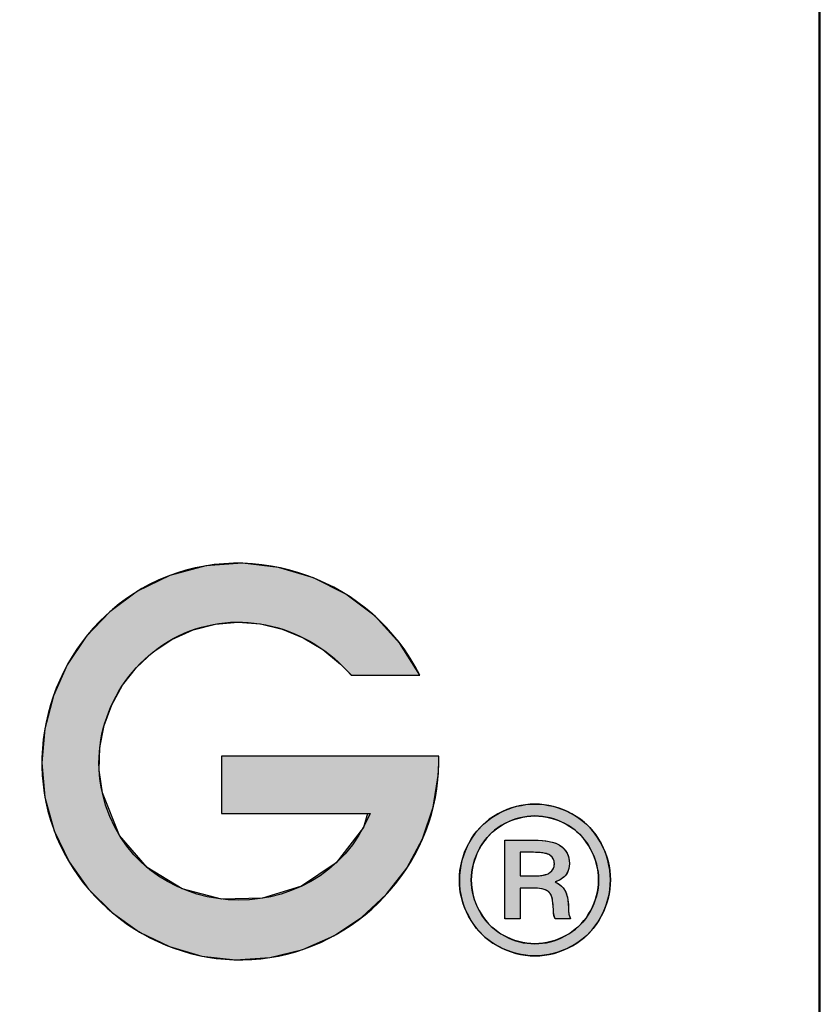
# Model space of a CAD drawing. Header units: inches. Extents: x 0 to 188, y 0 to 141.
# Tile 18 of 22: x 183.13 to 187.9, y 8.38 to 14.23. Entities that reach past the tile are written whole.
import ezdxf
from ezdxf import colors
from ezdxf.entities.mleader import LeaderData, LeaderLine
from ezdxf.math import Vec2, Vec3

# ---------------------------------------------------------------- set-up
doc = ezdxf.new("R2010")
doc.units = ezdxf.units.IN
doc.header["$MEASUREMENT"] = 0
doc.layers.add('Default', color=7, linetype='Continuous')
doc.layers.add('Layer_1', color=7, linetype='Continuous')

# ---------------------------------------------------------------- blocks, each defined once
blk = doc.blocks.new('_DOT')
at = {"color": 0}
blk.add_line((0, 0), (-1, 0), dxfattribs=at)
at = {"color": 0, "const_width": 0.333}
blk.add_lwpolyline([(-0.1665, 0, 1), (0.1665, 0, 1)], format="xyb", close=True, dxfattribs=at)
blk = doc.blocks.new('block_2')
at = {"layer": 'Default', "linetype": 'Continuous'}
blk.add_hatch(color=7, dxfattribs=at).paths.add_polyline_path([(1.05664, 0.1191), (1.05664, 0.11785), (1.05664, 0.11454), (1.05664, 0.10981), (1.05664, 0.10432), (1.05664, 0.09872), (1.05664, 0.09367), (1.05664, 0.08981), (1.05664, 0.0878), (1.05813, 0.08765), (1.06515, 0.08765), (1.07641, 0.08765), (1.09021, 0.08765), (1.10487, 0.08765), (1.11867, 0.08765), (1.12993, 0.08765), (1.13695, 0.08765), (1.13468, 0.07977), (1.11976, 0.06043), (1.10067, 0.04748), (1.07905, 0.04085), (1.05656, 0.04042), (1.03485, 0.0461), (1.01558, 0.05781), (1.00038, 0.07543), (0.99093, 0.09888), (0.98916, 0.11143), (0.98953, 0.12386), (0.99189, 0.13596), (0.99612, 0.14749), (1.00209, 0.15824), (1.00967, 0.16796), (1.01873, 0.17643), (1.02914, 0.18342), (1.04089, 0.18874), (1.05318, 0.19192), (1.06561, 0.19297), (1.07796, 0.192), (1.09002, 0.18911), (1.10154, 0.18439), (1.11231, 0.17795), (1.1221, 0.16989), (1.12815, 0.16367), (1.13056, 0.16367), (1.13519, 0.16367), (1.14126, 0.16367), (1.14798, 0.16367), (1.15457, 0.16367), (1.16025, 0.16367), (1.16423, 0.16367), (1.16573, 0.16367), (1.15485, 0.18125), (1.14111, 0.19619), (1.12504, 0.20828), (1.10717, 0.21732), (1.08801, 0.22308), (1.06811, 0.22537), (1.04797, 0.22397), (1.02813, 0.21868), (1.01026, 0.20998), (0.99496, 0.19866), (0.98202, 0.18501), (0.97163, 0.16944), (0.96398, 0.15238), (0.95925, 0.13425), (0.95763, 0.11549), (0.95931, 0.09652), (0.96443, 0.07793), (0.97257, 0.06094), (0.98337, 0.04584), (0.99645, 0.03286), (1.01143, 0.02225), (1.02796, 0.01424), (1.04567, 0.00907), (1.06417, 0.00698), (1.08312, 0.00819), (1.10143, 0.01272), (1.11844, 0.02023), (1.13382, 0.03039), (1.14729, 0.04288), (1.15855, 0.05738), (1.16729, 0.07354), (1.17321, 0.09107), (1.17602, 0.10962), (1.17622, 0.11603), (1.17622, 0.1163), (1.17622, 0.11673), (1.17622, 0.11726), (1.17622, 0.11782), (1.17622, 0.11834), (1.17622, 0.11877), (1.17622, 0.11904), (1.17566, 0.1191), (1.16801, 0.1191), (1.15334, 0.1191), (1.13413, 0.1191), (1.11284, 0.1191), (1.09197, 0.1191), (1.074, 0.1191), (1.06139, 0.1191)])
at = {"layer": 'Default', "color": 7, "linetype": 'Continuous'}
blk.add_lwpolyline([(1.05664, 0.1191), (1.05664, 0.11785), (1.05664, 0.11454), (1.05664, 0.10981), (1.05664, 0.10432), (1.05664, 0.09872), (1.05664, 0.09367), (1.05664, 0.08981), (1.05664, 0.0878), (1.05813, 0.08765), (1.06515, 0.08765), (1.07641, 0.08765), (1.09021, 0.08765), (1.10487, 0.08765), (1.11867, 0.08765), (1.12993, 0.08765), (1.13695, 0.08765), (1.13468, 0.07977), (1.11976, 0.06043), (1.10067, 0.04748), (1.07905, 0.04085), (1.05656, 0.04042), (1.03485, 0.0461), (1.01558, 0.05781), (1.00038, 0.07543), (0.99093, 0.09888), (0.98916, 0.11143), (0.98953, 0.12386), (0.99189, 0.13596), (0.99612, 0.14749), (1.00209, 0.15824), (1.00967, 0.16796), (1.01873, 0.17643), (1.02914, 0.18342), (1.04089, 0.18874), (1.05318, 0.19192), (1.06561, 0.19297), (1.07796, 0.192), (1.09002, 0.18911), (1.10154, 0.18439), (1.11231, 0.17795), (1.1221, 0.16989), (1.12815, 0.16367), (1.13056, 0.16367), (1.13519, 0.16367), (1.14126, 0.16367), (1.14798, 0.16367), (1.15457, 0.16367), (1.16025, 0.16367), (1.16423, 0.16367), (1.16573, 0.16367), (1.15485, 0.18125), (1.14111, 0.19619), (1.12504, 0.20828), (1.10717, 0.21732), (1.08801, 0.22308), (1.06811, 0.22537), (1.04797, 0.22397), (1.02813, 0.21868), (1.01026, 0.20998), (0.99496, 0.19866), (0.98202, 0.18501), (0.97163, 0.16944), (0.96398, 0.15238), (0.95925, 0.13425), (0.95763, 0.11549), (0.95931, 0.09652), (0.96443, 0.07793), (0.97257, 0.06094), (0.98337, 0.04584), (0.99645, 0.03286), (1.01143, 0.02225), (1.02796, 0.01424), (1.04567, 0.00907), (1.06417, 0.00698), (1.08312, 0.00819), (1.10143, 0.01272), (1.11844, 0.02023), (1.13382, 0.03039), (1.14729, 0.04288), (1.15855, 0.05738), (1.16729, 0.07354), (1.17321, 0.09107), (1.17602, 0.10962), (1.17622, 0.11603), (1.17622, 0.1163), (1.17622, 0.11673), (1.17622, 0.11726), (1.17622, 0.11782), (1.17622, 0.11834), (1.17622, 0.11877), (1.17622, 0.11904), (1.17566, 0.1191), (1.16801, 0.1191), (1.15334, 0.1191), (1.13413, 0.1191), (1.11284, 0.1191), (1.09197, 0.1191), (1.074, 0.1191), (1.06139, 0.1191), (1.05664, 0.1191)], close=True, dxfattribs=at)
for points, knots in [([(1.16573, 0.16367), (1.13995, 0.21598), (1.07505, 0.24015), (1.02167, 0.21601), (0.97218, 0.19362), (0.94634, 0.1359), (0.96236, 0.08397), (0.97812, 0.03287), (1.03023, 0), (1.08312, 0.00819), (1.13555, 0.01634), (1.17622, 0.06272), (1.17622, 0.11597)], [0, 0, 0, 0, 0.25, 0.25, 0.25, 0.5, 0.5, 0.5, 0.75, 0.75, 0.75, 1, 1, 1, 1]), ([(1.13844, 0.08765), (1.10997, 0.01892), (1.0077, 0.02574), (0.99093, 0.09888), (0.98295, 0.13366), (1.00111, 0.16984), (1.03289, 0.18538), (1.06578, 0.20146), (1.10471, 0.19096), (1.12797, 0.16367)], [0, 0, 0, 0, 0.333333, 0.333333, 0.333333, 0.666667, 0.666667, 0.666667, 1, 1, 1, 1])]:
    blk.add_open_spline(points, degree=3, knots=knots, dxfattribs=at)
for points in [[(1.12797, 0.16367), (1.12797, 0.16367), (1.16573, 0.16367), (1.16573, 0.16367)], [(1.05664, 0.1191), (1.05664, 0.1191), (1.05664, 0.08765), (1.05664, 0.08765)], [(1.17622, 0.1191), (1.17622, 0.1191), (1.05664, 0.1191), (1.05664, 0.1191)], [(1.17622, 0.11597), (1.17622, 0.11597), (1.17622, 0.1191), (1.17622, 0.1191)], [(1.05664, 0.08765), (1.05664, 0.08765), (1.13844, 0.08765), (1.13844, 0.08765)]]:
    blk.add_open_spline(points, degree=3, dxfattribs=at)
blk = doc.blocks.new('block_5')
at = {"layer": 'Layer_1', "linetype": 'Continuous'}
h = blk.add_hatch(color=7, dxfattribs=at)
h.paths.add_polyline_path([(0.04154, 0.08362), (0.03907, 0.08354), (0.0366, 0.08331), (0.03414, 0.08292), (0.0317, 0.08238), (0.02926, 0.08168), (0.02683, 0.08082), (0.02441, 0.07981), (0.022, 0.07865), (0.01964, 0.07733), (0.01739, 0.07588), (0.01527, 0.07429), (0.01328, 0.07257), (0.0114, 0.07072), (0.00966, 0.06873), (0.00804, 0.06661), (0.00654, 0.06435), (0.00517, 0.06196), (0.00396, 0.05953), (0.00291, 0.05707), (0.00202, 0.05459), (0.00129, 0.05208), (0.00073, 0.04955), (0.00032, 0.04699), (0.00008, 0.04441), (0, 0.04181), (0.00008, 0.03923), (0.00032, 0.03668), (0.00071, 0.03415), (0.00127, 0.03165), (0.00198, 0.02917), (0.00285, 0.02671), (0.00388, 0.02428), (0.00507, 0.02187), (0.00641, 0.01951), (0.00788, 0.01727), (0.00947, 0.01516), (0.01119, 0.01317), (0.01305, 0.01131), (0.01503, 0.00957), (0.01713, 0.00796), (0.01937, 0.00648), (0.02173, 0.00512), (0.02413, 0.00392), (0.02656, 0.00288), (0.02902, 0.002), (0.0315, 0.00128), (0.034, 0.00072), (0.03653, 0.00032), (0.03908, 0.00008), (0.04165, 0), (0.0442, 0.00008), (0.04673, 0.00032), (0.04923, 0.00072), (0.05172, 0.00128), (0.05418, 0.002), (0.05662, 0.00288), (0.05905, 0.00392), (0.06145, 0.00512), (0.06381, 0.00648), (0.06604, 0.00796), (0.06816, 0.00957), (0.07014, 0.01131), (0.07199, 0.01317), (0.07372, 0.01516), (0.07532, 0.01727), (0.07679, 0.01951), (0.07813, 0.02187), (0.07932, 0.02428), (0.08034, 0.02671), (0.08121, 0.02917), (0.08193, 0.03165), (0.08248, 0.03415), (0.08288, 0.03668), (0.08312, 0.03923), (0.0832, 0.04181), (0.08312, 0.04441), (0.08287, 0.04699), (0.08247, 0.04955), (0.0819, 0.05208), (0.08117, 0.05459), (0.08028, 0.05707), (0.07923, 0.05953), (0.07802, 0.06196), (0.07666, 0.06435), (0.07517, 0.06661), (0.07355, 0.06873), (0.0718, 0.07072), (0.06993, 0.07257), (0.06793, 0.07429), (0.0658, 0.07588), (0.06354, 0.07733), (0.06117, 0.07865), (0.05876, 0.07981), (0.05634, 0.08082), (0.05391, 0.08168), (0.05146, 0.08238), (0.049, 0.08292), (0.04653, 0.08331), (0.04404, 0.08354)])
h.paths.add_polyline_path([(0.04154, 0.07706), (0.03944, 0.07699), (0.03735, 0.0768), (0.03527, 0.07647), (0.03321, 0.07601), (0.03115, 0.07542), (0.02911, 0.07469), (0.02707, 0.07384), (0.02505, 0.07286), (0.02306, 0.07175), (0.02117, 0.07052), (0.01938, 0.06918), (0.01771, 0.06772), (0.01614, 0.06615), (0.01467, 0.06447), (0.01331, 0.06268), (0.01206, 0.06077), (0.01091, 0.05875), (0.00989, 0.0567), (0.009, 0.05462), (0.00825, 0.05253), (0.00764, 0.05042), (0.00716, 0.04829), (0.00682, 0.04615), (0.00662, 0.04399), (0.00655, 0.04181), (0.00662, 0.03966), (0.00682, 0.03752), (0.00716, 0.0354), (0.00763, 0.0333), (0.00823, 0.03122), (0.00897, 0.02916), (0.00984, 0.02711), (0.01085, 0.02508), (0.01199, 0.02309), (0.01323, 0.0212), (0.01458, 0.01941), (0.01604, 0.01774), (0.0176, 0.01617), (0.01926, 0.01471), (0.02103, 0.01336), (0.0229, 0.01212), (0.02488, 0.01098), (0.0269, 0.00997), (0.02893, 0.0091), (0.03099, 0.00836), (0.03306, 0.00775), (0.03515, 0.00728), (0.03727, 0.00694), (0.0394, 0.00674), (0.04154, 0.00667), (0.04372, 0.00674), (0.04587, 0.00694), (0.04799, 0.00728), (0.0501, 0.00775), (0.05218, 0.00836), (0.05424, 0.0091), (0.05629, 0.00997), (0.05831, 0.01098), (0.06028, 0.01212), (0.06216, 0.01336), (0.06393, 0.01471), (0.06559, 0.01617), (0.06715, 0.01774), (0.06861, 0.01941), (0.06996, 0.0212), (0.0712, 0.02309), (0.07233, 0.02508), (0.07334, 0.02711), (0.07422, 0.02916), (0.07496, 0.03122), (0.07557, 0.0333), (0.07604, 0.0354), (0.07638, 0.03752), (0.07658, 0.03966), (0.07665, 0.04181), (0.07658, 0.04399), (0.07637, 0.04615), (0.07603, 0.04829), (0.07555, 0.05042), (0.07494, 0.05253), (0.07419, 0.05462), (0.0733, 0.0567), (0.07228, 0.05875), (0.07113, 0.06077), (0.06988, 0.06268), (0.06852, 0.06447), (0.06705, 0.06615), (0.06548, 0.06772), (0.0638, 0.06918), (0.06202, 0.07052), (0.06013, 0.07175), (0.05814, 0.07286), (0.05611, 0.07384), (0.05407, 0.07469), (0.05202, 0.07542), (0.04995, 0.07601), (0.04787, 0.07647), (0.04577, 0.0768), (0.04367, 0.07699)])
h = blk.add_hatch(color=7, dxfattribs=at)
h.paths.add_polyline_path([(0.025, 0.06371), (0.025, 0.06001), (0.025, 0.05094), (0.025, 0.0395), (0.025, 0.02874), (0.025, 0.02168), (0.02515, 0.02047), (0.02641, 0.02047), (0.02846, 0.02047), (0.0307, 0.02047), (0.03256, 0.02047), (0.03342, 0.02047), (0.03343, 0.02163), (0.03343, 0.025), (0.03343, 0.02942), (0.03343, 0.03372), (0.03343, 0.0367), (0.03349, 0.03737), (0.03427, 0.03737), (0.03563, 0.03737), (0.03717, 0.03737), (0.03848, 0.03737), (0.03917, 0.03737), (0.04078, 0.03735), (0.04261, 0.03726), (0.0442, 0.03712), (0.04557, 0.0369), (0.04671, 0.03663), (0.04761, 0.03628), (0.04834, 0.03587), (0.049, 0.0354), (0.04957, 0.03487), (0.05006, 0.03427), (0.05047, 0.0336), (0.05081, 0.03283), (0.0511, 0.03182), (0.05133, 0.03057), (0.05152, 0.02907), (0.05167, 0.02733), (0.05176, 0.02546), (0.0518, 0.02438), (0.0519, 0.02337), (0.05207, 0.02244), (0.0523, 0.02158), (0.05259, 0.02079), (0.05298, 0.02047), (0.05436, 0.02047), (0.05647, 0.02047), (0.0587, 0.02047), (0.06048, 0.02047), (0.0612, 0.02047), (0.06097, 0.02101), (0.06077, 0.02152), (0.06061, 0.022), (0.06047, 0.02245), (0.06036, 0.02286), (0.06028, 0.02326), (0.06021, 0.02373), (0.06015, 0.02432), (0.06012, 0.025), (0.06009, 0.0258), (0.06009, 0.02669), (0.06001, 0.02865), (0.05981, 0.03055), (0.0595, 0.03228), (0.05908, 0.03382), (0.05856, 0.03517), (0.05792, 0.03634), (0.05717, 0.0374), (0.0563, 0.03835), (0.05532, 0.03919), (0.05423, 0.03993), (0.05303, 0.04057), (0.05386, 0.04112), (0.05516, 0.04174), (0.05631, 0.04244), (0.05732, 0.0432), (0.05819, 0.04405), (0.05892, 0.04497), (0.0595, 0.04596), (0.05996, 0.04702), (0.0603, 0.04815), (0.06052, 0.04934), (0.06062, 0.05061), (0.06055, 0.05253), (0.06013, 0.0546), (0.05935, 0.05651), (0.05822, 0.05824), (0.05672, 0.0598), (0.05492, 0.06115), (0.05318, 0.062), (0.05106, 0.06269), (0.04858, 0.0632), (0.04573, 0.06353), (0.04252, 0.0637), (0.04053, 0.06371), (0.03792, 0.06371), (0.03394, 0.06371), (0.02972, 0.06371), (0.02636, 0.06371)])
h.paths.add_polyline_path([(0.03343, 0.04403), (0.03353, 0.04403), (0.03382, 0.04403), (0.03425, 0.04403), (0.03481, 0.04403), (0.03547, 0.04403), (0.03618, 0.04403), (0.03693, 0.04403), (0.03769, 0.04403), (0.03842, 0.04403), (0.03909, 0.04403), (0.03968, 0.04403), (0.04015, 0.04403), (0.04048, 0.04403), (0.04064, 0.04403), (0.04131, 0.04404), (0.04221, 0.04406), (0.04306, 0.0441), (0.04387, 0.04416), (0.04464, 0.04423), (0.04537, 0.04433), (0.04606, 0.04444), (0.0467, 0.04457), (0.0473, 0.04472), (0.04786, 0.04489), (0.04838, 0.04507), (0.04885, 0.04527), (0.04928, 0.04549), (0.04967, 0.04573), (0.05002, 0.04598), (0.05033, 0.04625), (0.05063, 0.04653), (0.0509, 0.04682), (0.05115, 0.04712), (0.05137, 0.04743), (0.05157, 0.04776), (0.05175, 0.04809), (0.0519, 0.04844), (0.05203, 0.0488), (0.05213, 0.04917), (0.05221, 0.04955), (0.05227, 0.04994), (0.0523, 0.05035), (0.05231, 0.05077), (0.0523, 0.05118), (0.05226, 0.05158), (0.0522, 0.05196), (0.05212, 0.05234), (0.05202, 0.0527), (0.05189, 0.05304), (0.05174, 0.05338), (0.05157, 0.0537), (0.05138, 0.054), (0.05117, 0.0543), (0.05093, 0.05458), (0.05067, 0.05484), (0.05039, 0.0551), (0.05008, 0.05534), (0.04974, 0.05557), (0.04936, 0.05578), (0.04892, 0.05598), (0.04844, 0.05615), (0.0479, 0.05632), (0.04732, 0.05646), (0.04668, 0.05659), (0.046, 0.05671), (0.04527, 0.0568), (0.04448, 0.05688), (0.04365, 0.05695), (0.04277, 0.05699), (0.04184, 0.05702), (0.04085, 0.05704), (0.04039, 0.05704), (0.04018, 0.05704), (0.03982, 0.05704), (0.03933, 0.05704), (0.03873, 0.05704), (0.03806, 0.05704), (0.03734, 0.05704), (0.03661, 0.05704), (0.03589, 0.05704), (0.03521, 0.05704), (0.0346, 0.05704), (0.03409, 0.05704), (0.03371, 0.05704), (0.03348, 0.05704), (0.03343, 0.05703), (0.03343, 0.05674), (0.03343, 0.05615), (0.03343, 0.05529), (0.03343, 0.05423), (0.03343, 0.05302), (0.03343, 0.0517), (0.03343, 0.05034), (0.03343, 0.04899), (0.03343, 0.0477), (0.03343, 0.04652), (0.03343, 0.04551), (0.03343, 0.04473), (0.03343, 0.04422)])
at = {"layer": 'Layer_1', "color": 7, "linetype": 'Continuous'}
for points in [[(0.04154, 0.08362), (0.04404, 0.08354), (0.04653, 0.08331), (0.049, 0.08292), (0.05146, 0.08238), (0.05391, 0.08168), (0.05634, 0.08082), (0.05876, 0.07981), (0.06117, 0.07865), (0.06354, 0.07733), (0.0658, 0.07588), (0.06793, 0.07429), (0.06993, 0.07257), (0.0718, 0.07072), (0.07355, 0.06873), (0.07517, 0.06661), (0.07666, 0.06435), (0.07802, 0.06196), (0.07923, 0.05953), (0.08028, 0.05707), (0.08117, 0.05459), (0.0819, 0.05208), (0.08247, 0.04955), (0.08287, 0.04699), (0.08312, 0.04441), (0.0832, 0.04181), (0.08312, 0.03923), (0.08288, 0.03668), (0.08248, 0.03415), (0.08193, 0.03165), (0.08121, 0.02917), (0.08034, 0.02671), (0.07932, 0.02428), (0.07813, 0.02187), (0.07679, 0.01951), (0.07532, 0.01727), (0.07372, 0.01516), (0.07199, 0.01317), (0.07014, 0.01131), (0.06816, 0.00957), (0.06604, 0.00796), (0.06381, 0.00648), (0.06145, 0.00512), (0.05905, 0.00392), (0.05662, 0.00288), (0.05418, 0.002), (0.05172, 0.00128), (0.04923, 0.00072), (0.04673, 0.00032), (0.0442, 0.00008), (0.04165, 0), (0.03908, 0.00008), (0.03653, 0.00032), (0.034, 0.00072), (0.0315, 0.00128), (0.02902, 0.002), (0.02656, 0.00288), (0.02413, 0.00392), (0.02173, 0.00512), (0.01937, 0.00648), (0.01713, 0.00796), (0.01503, 0.00957), (0.01305, 0.01131), (0.01119, 0.01317), (0.00947, 0.01516), (0.00788, 0.01727), (0.00641, 0.01951), (0.00507, 0.02187), (0.00388, 0.02428), (0.00285, 0.02671), (0.00198, 0.02917), (0.00127, 0.03165), (0.00071, 0.03415), (0.00032, 0.03668), (0.00008, 0.03923), (0, 0.04181), (0.00008, 0.04441), (0.00032, 0.04699), (0.00073, 0.04955), (0.00129, 0.05208), (0.00202, 0.05459), (0.00291, 0.05707), (0.00396, 0.05953), (0.00517, 0.06196), (0.00654, 0.06435), (0.00804, 0.06661), (0.00966, 0.06873), (0.0114, 0.07072), (0.01328, 0.07257), (0.01527, 0.07429), (0.01739, 0.07588), (0.01964, 0.07733), (0.022, 0.07865), (0.02441, 0.07981), (0.02683, 0.08082), (0.02926, 0.08168), (0.0317, 0.08238), (0.03414, 0.08292), (0.0366, 0.08331), (0.03907, 0.08354), (0.04154, 0.08362)], [(0.04154, 0.07706), (0.03944, 0.07699), (0.03735, 0.0768), (0.03527, 0.07647), (0.03321, 0.07601), (0.03115, 0.07542), (0.02911, 0.07469), (0.02707, 0.07384), (0.02505, 0.07286), (0.02306, 0.07175), (0.02117, 0.07052), (0.01938, 0.06918), (0.01771, 0.06772), (0.01614, 0.06615), (0.01467, 0.06447), (0.01331, 0.06268), (0.01206, 0.06077), (0.01091, 0.05875), (0.00989, 0.0567), (0.009, 0.05462), (0.00825, 0.05253), (0.00764, 0.05042), (0.00716, 0.04829), (0.00682, 0.04615), (0.00662, 0.04399), (0.00655, 0.04181), (0.00662, 0.03966), (0.00682, 0.03752), (0.00716, 0.0354), (0.00763, 0.0333), (0.00823, 0.03122), (0.00897, 0.02916), (0.00984, 0.02711), (0.01085, 0.02508), (0.01199, 0.02309), (0.01323, 0.0212), (0.01458, 0.01941), (0.01604, 0.01774), (0.0176, 0.01617), (0.01926, 0.01471), (0.02103, 0.01336), (0.0229, 0.01212), (0.02488, 0.01098), (0.0269, 0.00997), (0.02893, 0.0091), (0.03099, 0.00836), (0.03306, 0.00775), (0.03515, 0.00728), (0.03727, 0.00694), (0.0394, 0.00674), (0.04154, 0.00667), (0.04372, 0.00674), (0.04587, 0.00694), (0.04799, 0.00728), (0.0501, 0.00775), (0.05218, 0.00836), (0.05424, 0.0091), (0.05629, 0.00997), (0.05831, 0.01098), (0.06028, 0.01212), (0.06216, 0.01336), (0.06393, 0.01471), (0.06559, 0.01617), (0.06715, 0.01774), (0.06861, 0.01941), (0.06996, 0.0212), (0.0712, 0.02309), (0.07233, 0.02508), (0.07334, 0.02711), (0.07422, 0.02916), (0.07496, 0.03122), (0.07557, 0.0333), (0.07604, 0.0354), (0.07638, 0.03752), (0.07658, 0.03966), (0.07665, 0.04181), (0.07658, 0.04399), (0.07637, 0.04615), (0.07603, 0.04829), (0.07555, 0.05042), (0.07494, 0.05253), (0.07419, 0.05462), (0.0733, 0.0567), (0.07228, 0.05875), (0.07113, 0.06077), (0.06988, 0.06268), (0.06852, 0.06447), (0.06705, 0.06615), (0.06548, 0.06772), (0.0638, 0.06918), (0.06202, 0.07052), (0.06013, 0.07175), (0.05814, 0.07286), (0.05611, 0.07384), (0.05407, 0.07469), (0.05202, 0.07542), (0.04995, 0.07601), (0.04787, 0.07647), (0.04577, 0.0768), (0.04367, 0.07699), (0.04154, 0.07706)], [(0.025, 0.06371), (0.02636, 0.06371), (0.02972, 0.06371), (0.03394, 0.06371), (0.03792, 0.06371), (0.04053, 0.06371), (0.04252, 0.0637), (0.04573, 0.06353), (0.04858, 0.0632), (0.05106, 0.06269), (0.05318, 0.062), (0.05492, 0.06115), (0.05672, 0.0598), (0.05822, 0.05824), (0.05935, 0.05651), (0.06013, 0.0546), (0.06055, 0.05253), (0.06062, 0.05061), (0.06052, 0.04934), (0.0603, 0.04815), (0.05996, 0.04702), (0.0595, 0.04596), (0.05892, 0.04497), (0.05819, 0.04405), (0.05732, 0.0432), (0.05631, 0.04244), (0.05516, 0.04174), (0.05386, 0.04112), (0.05303, 0.04057), (0.05423, 0.03993), (0.05532, 0.03919), (0.0563, 0.03835), (0.05717, 0.0374), (0.05792, 0.03634), (0.05856, 0.03517), (0.05908, 0.03382), (0.0595, 0.03228), (0.05981, 0.03055), (0.06001, 0.02865), (0.06009, 0.02669), (0.06009, 0.0258), (0.06012, 0.025), (0.06015, 0.02432), (0.06021, 0.02373), (0.06028, 0.02326), (0.06036, 0.02286), (0.06047, 0.02245), (0.06061, 0.022), (0.06077, 0.02152), (0.06097, 0.02101), (0.0612, 0.02047), (0.06048, 0.02047), (0.0587, 0.02047), (0.05647, 0.02047), (0.05436, 0.02047), (0.05298, 0.02047), (0.05259, 0.02079), (0.0523, 0.02158), (0.05207, 0.02244), (0.0519, 0.02337), (0.0518, 0.02438), (0.05176, 0.02546), (0.05167, 0.02733), (0.05152, 0.02907), (0.05133, 0.03057), (0.0511, 0.03182), (0.05081, 0.03283), (0.05047, 0.0336), (0.05006, 0.03427), (0.04957, 0.03487), (0.049, 0.0354), (0.04834, 0.03587), (0.04761, 0.03628), (0.04671, 0.03663), (0.04557, 0.0369), (0.0442, 0.03712), (0.04261, 0.03726), (0.04078, 0.03735), (0.03917, 0.03737), (0.03848, 0.03737), (0.03717, 0.03737), (0.03563, 0.03737), (0.03427, 0.03737), (0.03349, 0.03737), (0.03343, 0.0367), (0.03343, 0.03372), (0.03343, 0.02942), (0.03343, 0.025), (0.03343, 0.02163), (0.03342, 0.02047), (0.03256, 0.02047), (0.0307, 0.02047), (0.02846, 0.02047), (0.02641, 0.02047), (0.02515, 0.02047), (0.025, 0.02168), (0.025, 0.02874), (0.025, 0.0395), (0.025, 0.05094), (0.025, 0.06001), (0.025, 0.06371)], [(0.03343, 0.04403), (0.03353, 0.04403), (0.03382, 0.04403), (0.03425, 0.04403), (0.03481, 0.04403), (0.03547, 0.04403), (0.03618, 0.04403), (0.03693, 0.04403), (0.03769, 0.04403), (0.03842, 0.04403), (0.03909, 0.04403), (0.03968, 0.04403), (0.04015, 0.04403), (0.04048, 0.04403), (0.04064, 0.04403), (0.04131, 0.04404), (0.04221, 0.04406), (0.04306, 0.0441), (0.04387, 0.04416), (0.04464, 0.04423), (0.04537, 0.04433), (0.04606, 0.04444), (0.0467, 0.04457), (0.0473, 0.04472), (0.04786, 0.04489), (0.04838, 0.04507), (0.04885, 0.04527), (0.04928, 0.04549), (0.04967, 0.04573), (0.05002, 0.04598), (0.05033, 0.04625), (0.05063, 0.04653), (0.0509, 0.04682), (0.05115, 0.04712), (0.05137, 0.04743), (0.05157, 0.04776), (0.05175, 0.04809), (0.0519, 0.04844), (0.05203, 0.0488), (0.05213, 0.04917), (0.05221, 0.04955), (0.05227, 0.04994), (0.0523, 0.05035), (0.05231, 0.05077), (0.0523, 0.05118), (0.05226, 0.05158), (0.0522, 0.05196), (0.05212, 0.05234), (0.05202, 0.0527), (0.05189, 0.05304), (0.05174, 0.05338), (0.05157, 0.0537), (0.05138, 0.054), (0.05117, 0.0543), (0.05093, 0.05458), (0.05067, 0.05484), (0.05039, 0.0551), (0.05008, 0.05534), (0.04974, 0.05557), (0.04936, 0.05578), (0.04892, 0.05598), (0.04844, 0.05615), (0.0479, 0.05632), (0.04732, 0.05646), (0.04668, 0.05659), (0.046, 0.05671), (0.04527, 0.0568), (0.04448, 0.05688), (0.04365, 0.05695), (0.04277, 0.05699), (0.04184, 0.05702), (0.04085, 0.05704), (0.04039, 0.05704), (0.04018, 0.05704), (0.03982, 0.05704), (0.03933, 0.05704), (0.03873, 0.05704), (0.03806, 0.05704), (0.03734, 0.05704), (0.03661, 0.05704), (0.03589, 0.05704), (0.03521, 0.05704), (0.0346, 0.05704), (0.03409, 0.05704), (0.03371, 0.05704), (0.03348, 0.05704), (0.03343, 0.05703), (0.03343, 0.05674), (0.03343, 0.05615), (0.03343, 0.05529), (0.03343, 0.05423), (0.03343, 0.05302), (0.03343, 0.0517), (0.03343, 0.05034), (0.03343, 0.04899), (0.03343, 0.0477), (0.03343, 0.04652), (0.03343, 0.04551), (0.03343, 0.04473), (0.03343, 0.04422), (0.03343, 0.04403)]]:
    blk.add_lwpolyline(points, close=True, dxfattribs=at)
for points, knots in [([(0.04154, 0.08362), (0.0485, 0.08362), (0.05531, 0.08182), (0.06197, 0.07823), (0.06864, 0.07463), (0.07385, 0.06948), (0.07758, 0.06277), (0.08131, 0.05606), (0.0832, 0.04908), (0.0832, 0.04181), (0.0832, 0.03462), (0.08135, 0.02771), (0.0777, 0.02108), (0.07403, 0.01444), (0.06887, 0.00927), (0.06224, 0.00556), (0.05562, 0.00185), (0.04876, 0), (0.04165, 0), (0.03446, 0), (0.02756, 0.00185), (0.02093, 0.00556), (0.01431, 0.00927), (0.00916, 0.01444), (0.00551, 0.02108), (0.00183, 0.02771), (0, 0.03462), (0, 0.04181), (0, 0.04908), (0.00187, 0.05606), (0.00562, 0.06277), (0.00936, 0.06948), (0.01457, 0.07463), (0.0212, 0.07823), (0.02789, 0.08182), (0.03464, 0.08362), (0.04154, 0.08362)], [0, 0, 0, 0, 0.083333, 0.083333, 0.083333, 0.166667, 0.166667, 0.166667, 0.25, 0.25, 0.25, 0.333333, 0.333333, 0.333333, 0.416667, 0.416667, 0.416667, 0.5, 0.5, 0.5, 0.583333, 0.583333, 0.583333, 0.666667, 0.666667, 0.666667, 0.75, 0.75, 0.75, 0.833333, 0.833333, 0.833333, 0.916667, 0.916667, 0.916667, 1, 1, 1, 1]), ([(0.04154, 0.07706), (0.03569, 0.07706), (0.02998, 0.07553), (0.02437, 0.0725), (0.01879, 0.06946), (0.01442, 0.0651), (0.01128, 0.05943), (0.00812, 0.05377), (0.00655, 0.04789), (0.00655, 0.04181), (0.00655, 0.03581), (0.00811, 0.03), (0.01122, 0.02441), (0.01434, 0.01881), (0.01866, 0.01446), (0.02421, 0.01135), (0.02977, 0.00823), (0.03555, 0.00667), (0.04154, 0.00667), (0.04761, 0.00667), (0.05341, 0.00823), (0.05897, 0.01135), (0.06452, 0.01446), (0.06886, 0.01881), (0.07197, 0.02441), (0.07509, 0.03), (0.07665, 0.03581), (0.07665, 0.04181), (0.07665, 0.04789), (0.07506, 0.05377), (0.07191, 0.05943), (0.06877, 0.0651), (0.0644, 0.06946), (0.05881, 0.0725), (0.05321, 0.07553), (0.04746, 0.07706), (0.04154, 0.07706)], [0, 0, 0, 0, 0.083333, 0.083333, 0.083333, 0.166667, 0.166667, 0.166667, 0.25, 0.25, 0.25, 0.333333, 0.333333, 0.333333, 0.416667, 0.416667, 0.416667, 0.5, 0.5, 0.5, 0.583333, 0.583333, 0.583333, 0.666667, 0.666667, 0.666667, 0.75, 0.75, 0.75, 0.833333, 0.833333, 0.833333, 0.916667, 0.916667, 0.916667, 1, 1, 1, 1]), ([(0.04097, 0.06371), (0.04757, 0.06371), (0.05227, 0.06283), (0.05509, 0.06104), (0.05878, 0.0586), (0.06063, 0.05526), (0.06063, 0.05105), (0.06063, 0.0486), (0.06002, 0.0465), (0.05877, 0.04476), (0.0575, 0.04302), (0.0555, 0.04166), (0.05275, 0.0407), (0.05512, 0.03966), (0.05693, 0.03808), (0.05815, 0.03597), (0.05935, 0.03386), (0.06002, 0.0308), (0.06009, 0.02679), (0.06009, 0.02502), (0.06015, 0.02378), (0.06032, 0.02308), (0.06045, 0.02237), (0.06075, 0.0215), (0.0612, 0.02047)], [0, 0, 0, 0, 0.125, 0.125, 0.125, 0.25, 0.25, 0.25, 0.375, 0.375, 0.375, 0.5, 0.5, 0.5, 0.625, 0.625, 0.625, 0.75, 0.75, 0.75, 0.875, 0.875, 0.875, 1, 1, 1, 1]), ([(0.04065, 0.04403), (0.04515, 0.04403), (0.04824, 0.04465), (0.04987, 0.04587), (0.05149, 0.04709), (0.05231, 0.0487), (0.05231, 0.05071), (0.05231, 0.05271), (0.05155, 0.05427), (0.05004, 0.05537), (0.04852, 0.05649), (0.04532, 0.05704), (0.04042, 0.05704)], [0, 0, 0, 0, 0.25, 0.25, 0.25, 0.5, 0.5, 0.5, 0.75, 0.75, 0.75, 1, 1, 1, 1]), ([(0.05275, 0.02047), (0.05208, 0.0218), (0.05176, 0.0235), (0.05176, 0.02558), (0.05161, 0.02943), (0.05123, 0.03203), (0.05059, 0.03337), (0.04995, 0.0347), (0.04891, 0.03569), (0.04743, 0.03636), (0.04587, 0.03703), (0.04313, 0.03737), (0.0392, 0.03737)], [0, 0, 0, 0, 0.25, 0.25, 0.25, 0.5, 0.5, 0.5, 0.75, 0.75, 0.75, 1, 1, 1, 1])]:
    blk.add_open_spline(points, degree=3, knots=knots, dxfattribs=at)
for points in [[(0.025, 0.06371), (0.025, 0.06371), (0.04097, 0.06371), (0.04097, 0.06371)], [(0.025, 0.02047), (0.025, 0.02047), (0.025, 0.06371), (0.025, 0.06371)], [(0.04042, 0.05704), (0.04042, 0.05704), (0.03343, 0.05704), (0.03343, 0.05704)], [(0.03343, 0.05704), (0.03343, 0.05704), (0.03343, 0.04403), (0.03343, 0.04403)], [(0.03343, 0.04403), (0.03343, 0.04403), (0.04065, 0.04403), (0.04065, 0.04403)], [(0.0392, 0.03737), (0.0392, 0.03737), (0.03343, 0.03737), (0.03343, 0.03737)], [(0.03343, 0.03737), (0.03343, 0.03737), (0.03343, 0.02047), (0.03343, 0.02047)], [(0.03343, 0.02047), (0.03343, 0.02047), (0.025, 0.02047), (0.025, 0.02047)], [(0.0612, 0.02047), (0.0612, 0.02047), (0.05275, 0.02047), (0.05275, 0.02047)]]:
    blk.add_open_spline(points, degree=3, dxfattribs=at)
blk = doc.blocks.new('block_4')
at = {"layer": 'Layer_1', "color": 7}
blk.add_blockref('block_5', (-0.09933, -0.0301), dxfattribs=at)
blk = doc.blocks.new('block_3')
at = {"layer": 'Layer_1', "color": 7}
blk.add_blockref('block_4', (-0.01416, -0.06436), dxfattribs=at)
blk = doc.blocks.new('Block1')
at = {"layer": 'Default', "color": 7}
for name, p in [('block_2', (2.0929, 0.69957)), ('block_3', (3.39395, 0.80317))]:
    blk.add_blockref(name, p, dxfattribs=at)
blk = doc.blocks.new('Block13')
at = {"layer": 'Default', "color": 7, "linetype": 'Continuous'}
blk.add_line((3.51548, 1.75254), (3.51548, 0), dxfattribs=at)
at = {"layer": 'Default', "color": 7}
blk.add_blockref('Block1', (0.03706, 0.08409), dxfattribs=at)
blk = doc.blocks.new('Block11')
at = {"layer": 'Default', "color": 7}
blk.add_blockref('Block13', (0, 0), dxfattribs=at)
blk = doc.blocks.new('Block10')
at = {"layer": 'Default', "color": 7}
blk.add_blockref('Block11', (0, 0), dxfattribs=at)
blk = doc.blocks.new('Block222')
at = {"layer": 'Default', "color": 7, "xscale": 15, "yscale": 15, "zscale": 15}
blk.add_blockref('Block10', (121.7133, -88.163), dxfattribs=at)
at = {"layer": 'Default', "color": 7, "linetype": 'Continuous'}
ml = blk.add_multileader_mtext('Standard', dxfattribs=at)
ml.set_content('{\\pxsm0.9;\\fArial|b1||i0||c0|p34;\\W1.;SDC246U36BK\\P}', color=7)
ml.set_leader_properties()
ml.set_arrow_properties(name='DOT')
ml.build(insert=Vec2(0, 0))
ml.multileader.update_dxf_attribs({"leader_type": 0, "dogleg_length": 0, "arrow_head_size": 2.25})
ctx = ml.context
ctx.base_point, ctx.char_height, ctx.arrow_head_size, ctx.landing_gap_size = Vec3(152.3187, -85.8331), 2.25, 2.25, 0.7875
ctx.text_align_type = 1
notes = []
notes.append((ctx, [(0, (0, 0, 0), (0, 0), (1, 0), 1, [])]))
ctx.mtext.insert, ctx.mtext.alignment = Vec3(163.4325, -84.6867), 2
for ctx, leaders in notes:
    for number, flags, end, landing, length, lines in leaders:
        leader = LeaderData()
        leader.index, (leader.has_last_leader_line, leader.has_dogleg_vector, leader.attachment_direction) = number, flags
        leader.last_leader_point, leader.dogleg_vector, leader.dogleg_length = Vec3(end), Vec3(landing), length
        for number, points, colour, breaks in lines:
            line = LeaderLine()
            line.index, line.vertices, line.color, line.breaks = number, Vec3.list(points), colors.encode_raw_color(colour), breaks
            leader.lines.append(line)
        ctx.leaders.append(leader)

msp = doc.modelspace()

# ---------------------------------------------------------------- linework, layer by layer
at = {"layer": 'Default', "color": 7, "linetype": 'Continuous'}
msp.add_line((187.8956, 0.1028), (187.8956, 140.9025), dxfattribs=at)

# ---------------------------------------------------------------- block references
at = {"layer": 'Default', "color": 7, "xscale": 0.72, "yscale": 0.72, "zscale": 0.72}
msp.add_blockref('Block222', (62.2859, 63.58), dxfattribs=at)

doc.saveas('drawing.dxf')
